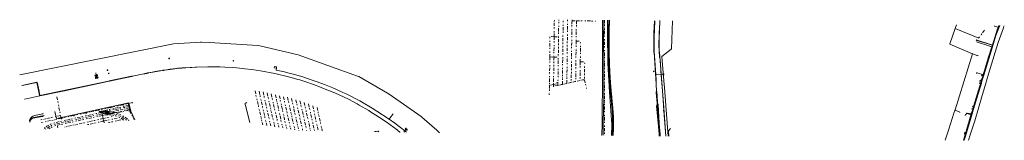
# Model space of a CAD drawing. Extents: x 100132 to 103276, y 406587 to 407552.
# Tile 1 of 5: x 100132 to 101693, y 407360 to 407552. Entities that reach past the tile are written whole.
import ezdxf

# ---------------------------------------------------------------- set-up
doc = ezdxf.new("R2010")
doc.units = 0
doc.linetypes.add('RI-OVERIG', pattern=[17, 5, -2, 2, -2, 0, -2, 2, -2])
for name, color, linetype, lineweight in [('B-OI-KL-DATA_KPN_0000546663_VECT_15O058071-G', 90, 'KL-DATA-N', 18), ('B-OI-KL-DATA_KPN_0000546663_VECT_15O058072-G', 90, 'KL-DATA-N', 18), ('B-OI-KL-DATA_KPN_0000546663_VECT_15O058073-G', 90, 'KL-DATA-N', 18), ('B-OI-KL-DATA_PROV.NOORD BRABANT_0000583000_VECT_15O058072-G', 90, 'KL-DATA-N', 18), ('B-OI-KL-DATA_PROV.NOORD BRABANT_0000583000_VECT_15O058073-G', 90, 'KL-DATA-N', 18), ('B-OI-KL-DATA_ZIGGO BV_0000546674_VECT_15O058071-G', 90, 'KL-DATA-N', 18), ('B-OI-KL-DATA_ZIGGO BV_0000546674_VECT_15O058072-G', 90, 'KL-DATA-N', 18), ('B-OI-KL-ET_LS_ENEXIS_0000729946_VECT_15O058071-G', 10, 'KL-LS-N', 18), ('B-OI-KL-ET_LS_ENEXIS_0000729946_VECT_15O058072-G', 10, 'KL-LS-N', 18), ('B-OI-KL-ET_LS_ENEXIS_0000729946_VECT_15O058073-G', 10, 'KL-LS-N', 18), ('B-OI-KL-ET_MS_ENEXIS_0000729946_VECT_15O058073-G', 10, 'KL-MS-N', 18), ('B-OI-KL-GAS_HD_ENEXIS_0000729946_VECT_15O058073-G', 30, 'KL-GAS-HD-N', 18), ('B-OI-KL-GAS_LD_ENEXIS_0000729946_VECT_15O058071-G', 30, 'KL-GAS-LD-N', 18), ('B-OI-KL-GAS_LD_ENEXIS_0000729946_VECT_15O058072-G', 30, 'KL-GAS-LD-N', 18), ('B-OI-KL-WATER_BW_0000551269_VECT_15O058071-G', 170, 'KL-WATER-N', 18), ('B-OI-KL-WATER_BW_0000551269_VECT_15O058073-G', 170, 'KL-WATER-N', 18), ('B-OI-KL-WATER_VDBGEMMOERDIJK_0000578116_VECT_15O058072-G', 170, 'KL-WATER-N', 18), ('B-OI-RI-DRUK_VDBGEMMOERDIJK_0000578116_VECT_15O058071-G', 210, 'RI-PERS', 18), ('B-OI-RI-DRUK_VDBGEMMOERDIJK_0000578116_VECT_15O058073-G', 210, 'RI-PERS', 18), ('B-OI-RI-DRUK_WSBRABANTSEDELTA_0000589925_VECT_15O058072-G', 210, 'RI-PERS', 18), ('B-OI-RI-DRUK_WSBRABANTSEDELTA_0000589925_VECT_15O058073-G', 210, 'RI-PERS', 18), ('B-OI-RI-VRIJVERVAL_VDBGEMMOERDIJK_0000578116_VECT_15O058071-G', 210, 'RI-OVERIG', 18), ('B-OI-RI-VRIJVERVAL_VDBGEMMOERDIJK_0000578116_VECT_15O058072-G', 210, 'RI-OVERIG', 18), ('B-OI-RI-VRIJVERVAL_VDBGEMMOERDIJK_0000578116_VECT_15O058073-G', 210, 'RI-OVERIG', 18)]:
    doc.layers.add(name, color=color, linetype=linetype, lineweight=lineweight)
doc.styles.get("Standard").update_dxf_attribs({"font": 'NLCS-ISO.ttf'})
doc.linetypes.add('KL-DATA-N', pattern='A,4,-1,[101,NLCS.shx,S=0.5,R=0,X=0,Y=0],-1,4,-1,["D",Standard,S=1,R=0,X=-0.25,Y=-0.5],-1.5', length=12.5)
doc.linetypes.add('KL-GAS-HD-N', pattern='A,4,-1,[69,NLCS.shx,S=0.5,R=0,X=0,Y=0],-1,4,-1,["H",Standard,S=1,R=0,X=0,Y=-0.5],-2', length=13)
doc.linetypes.add('KL-GAS-LD-N', pattern='A,4,-1,[69,NLCS.shx,S=0.5,R=0,X=0,Y=0],-1,4,-1,["L",Standard,S=1,R=0,X=0.25,Y=-0.5],-2', length=13)
doc.linetypes.add('KL-LS-N', pattern='A,4,-1,[103,NLCS.shx,S=0.75,R=0,X=0,Y=0],-1,4,-1,["L",Standard,S=1,R=0,X=0,Y=-0.5],-2', length=13)
doc.linetypes.add('KL-MS-N', pattern='A,4,-1,[103,NLCS.shx,S=0.75,R=0,X=0,Y=0],-1,4,-1,["M",Standard,S=1,R=0,X=0,Y=-0.5],-2', length=13)
doc.linetypes.add('KL-WATER-N', pattern='A,7,-0.5,[168,NLCS.shx,S=0.75,R=0,X=0.75,Y=0],-2', length=9.5)
doc.linetypes.add('RI-PERS', pattern='A,7,-2,["P",Standard,S=1.8,R=0,X=-0.5,Y=-0.9],-2,7,-2,[102,NLCS.shx,S=1,R=180,X=0,Y=0],-2', length=22)

msp = doc.modelspace()

# ---------------------------------------------------------------- linework, layer by layer
at = {"layer": 'B-OI-KL-DATA_KPN_0000546663_VECT_15O058071-G', "flags": 128}
for points in [[(101684.9, 407542.2), (101682.2, 407535.8), (101670.9, 407500.8), (101670.9, 407500.1), (101670.4, 407498.4), (101668.4, 407492.9), (101664.1, 407477.6), (101645.1, 407414.1), (101639.2, 407394.9), (101629.1, 407361.6), (101628.6, 407360.6), (101628.5, 407360.6)], [(101693.2, 407542.1), (101692.1, 407539.8), (101691.8, 407538.9), (101683.4, 407515.6), (101678.8, 407500.1), (101669.2, 407469.1), (101666.1, 407458.5), (101663.5, 407449.2), (101658.1, 407431.4), (101646.4, 407391.5), (101644.8, 407386.5), (101639.2, 407369.4), (101636.5, 407360.5)]]:
    msp.add_lwpolyline(points, dxfattribs=at)
at = {"layer": 'B-OI-KL-DATA_KPN_0000546663_VECT_15O058072-G', "flags": 128}
for points in [[(100369.7, 407490.8), (100369.8, 407489.9), (100369.7, 407489.8), (100368.8, 407489.8), (100368.8, 407490.8)], [(100271.9, 407472.2), (100272, 407471.4), (100271.9, 407471.3), (100271, 407471.3), (100271, 407472.2)], [(100273, 407466.1), (100273.8, 407466.2), (100273.6, 407467.1), (100272.8, 407467)], [(100169, 407402.4), (100169, 407402.7), (100169, 407402.7), (100169.3, 407402.8), (100169.4, 407402.7), (100169.4, 407402.4), (100169.3, 407402.3)]]:
    msp.add_lwpolyline(points, close=True, dxfattribs=at)
for points in [[(100369.7, 407490.8), (100369.7, 407490.8)], [(100271.9, 407472.2), (100271.9, 407472.3)], [(100329.1, 407465.9), (100311, 407462.1)], [(100330.4, 407466.2), (100329.2, 407466.1), (100329.1, 407466), (100329.1, 407465.9)], [(100330.5, 407466.1), (100329.3, 407465.8), (100329.1, 407465.8), (100329.1, 407465.9)], [(100331.9, 407466.5), (100330.4, 407466.2)], [(100330.4, 407466.2), (100330.5, 407466.1)], [(100332, 407466.4), (100330.5, 407466.1)], [(100332.2, 407466.6), (100331.9, 407466.5)], [(100331.9, 407466.5), (100332, 407466.4)], [(100332.3, 407466.5), (100332, 407466.4)], [(100333, 407466.8), (100332.2, 407466.6)], [(100332.2, 407466.6), (100332.3, 407466.5)], [(100333.1, 407466.6), (100332.3, 407466.5)], [(100333.4, 407466.8), (100333, 407466.8)], [(100333, 407466.8), (100333.1, 407466.6)], [(100333.5, 407466.7), (100333.1, 407466.6)], [(100333.8, 407466.9), (100333.4, 407466.8)], [(100333.4, 407466.8), (100333.5, 407466.7)], [(100333.8, 407466.8), (100333.5, 407466.7)], [(100333.8, 407466.9), (100334.2, 407466.9)], [(100333.8, 407466.9), (100333.8, 407466.8)], [(100334.2, 407466.9), (100333.8, 407466.8)], [(100334.5, 407467), (100334.2, 407466.9)], [(100334.9, 407467.1), (100334.5, 407467.1), (100334.5, 407467), (100334.5, 407467)], [(100334.5, 407467), (100335, 407467)], [(100335.2, 407467.2), (100334.9, 407467.1)], [(100334.9, 407467.1), (100335, 407467)], [(100335.3, 407467), (100335, 407467)], [(100335.2, 407467.2), (100335.8, 407467.2)], [(100335.2, 407467.2), (100335.3, 407467)], [(100335.8, 407467.2), (100335.3, 407467)], [(100336, 407467.2), (100335.8, 407467.2)], [(100336.4, 407467.4), (100336, 407467.4), (100336, 407467.3), (100336, 407467.2)], [(100336, 407467.2), (100336.5, 407467.2)], [(100336.4, 407467.4), (100336.9, 407467.4)], [(100336.4, 407467.4), (100336.5, 407467.2)], [(100336.9, 407467.4), (100336.5, 407467.2)], [(100339, 407467.8), (100336.9, 407467.4)], [(100339.5, 407467.9), (100339, 407468), (100339, 407467.9), (100339, 407467.8)], [(100339.5, 407467.9), (100339.4, 407467.8), (100339, 407467.8)], [(100339.8, 407468), (100339.5, 407467.9)], [(100358.6, 407471.2), (100353.2, 407470.5), (100347.1, 407469.4), (100340.2, 407468.2), (100339.8, 407468), (100339.8, 407468)], [(100358.7, 407471.1), (100340.2, 407467.9), (100339.8, 407467.9), (100339.8, 407468)], [(100359, 407471.3), (100358.6, 407471.2)], [(100358.6, 407471.2), (100358.7, 407471.1)], [(100359.1, 407471.2), (100358.7, 407471.1)], [(100359.5, 407471.4), (100359, 407471.3)], [(100359, 407471.3), (100359.1, 407471.2)], [(100359.5, 407471.2), (100359.1, 407471.2)], [(100359.9, 407471.5), (100359.5, 407471.4)], [(100359.5, 407471.4), (100359.5, 407471.2)], [(100360, 407471.3), (100359.5, 407471.2)], [(100360.3, 407471.5), (100359.9, 407471.5)], [(100359.9, 407471.5), (100360, 407471.3)], [(100360.4, 407471.4), (100360, 407471.3)], [(100360.3, 407471.5), (100360.9, 407471.5)], [(100360.3, 407471.5), (100360.4, 407471.4)], [(100360.9, 407471.5), (100360.4, 407471.4)], [(100361.2, 407471.6), (100360.9, 407471.5)], [(100370.1, 407473), (100364.9, 407472.3), (100361.7, 407471.8), (100361.2, 407471.8), (100361.2, 407471.7), (100361.2, 407471.6)], [(100370.2, 407472.8), (100361.8, 407471.5), (100361.2, 407471.5), (100361.2, 407471.6)], [(100370.6, 407473), (100370.1, 407473)], [(100370.1, 407473), (100370.2, 407472.8)], [(100370.7, 407472.9), (100370.2, 407472.8)], [(100405, 407476.1), (100403.5, 407476.2), (100402.3, 407476.1), (100391.9, 407475.5), (100389.5, 407475.2), (100382.5, 407474.6), (100379.6, 407474.2), (100370.6, 407473)], [(100370.6, 407473), (100370.7, 407472.9)], [(100405, 407476.1), (100404.8, 407476), (100395.5, 407475.4), (100389, 407474.9), (100380.6, 407474.1), (100378.2, 407473.8), (100370.7, 407472.9)], [(100405, 407476.1), (100410.2, 407476.5), (100412.3, 407476.5), (100430.4, 407477), (100432.8, 407477), (100432.8, 407476.9)], [(100159.4, 407452.2), (100159.4, 407452.5), (100135.7, 407447.5)], [(100159.4, 407452.2), (100135.8, 407447.3)], [(100159.5, 407451.9), (100159.2, 407451.9), (100163.4, 407432), (100163.7, 407432)], [(100159.4, 407452.2), (100159.5, 407452)], [(100159.5, 407452), (100159.7, 407452), (100159.8, 407451.9), (100159.8, 407451.7)], [(100159.5, 407452), (100159.5, 407451.9)], [(100159.5, 407451.9), (100159.6, 407451.6)], [(100159.8, 407451.7), (100159.6, 407451.6)], [(100159.6, 407451.6), (100159.7, 407451.2)], [(100159.7, 407451.2), (100159.8, 407451.2)], [(100159.7, 407451.2), (100163.7, 407432)], [(100159.8, 407451.7), (100160, 407451.5)], [(100159.8, 407451.7), (100159.9, 407451.4)], [(100159.9, 407451.3), (100159.8, 407451.2)], [(100159.8, 407451.2), (100160, 407451), (100160.1, 407450.3), (100164, 407432), (100163.9, 407431.9)], [(100159.9, 407451.4), (100160, 407451.4)], [(100159.9, 407451.4), (100159.9, 407451.3)], [(100160, 407451.4), (100159.9, 407451.3)], [(100160, 407451.5), (100160.3, 407450.6), (100161.9, 407443), (100164.2, 407431.9), (100164.1, 407431.8)], [(100160, 407451.5), (100160, 407451.4)], [(100274, 407454.2), (100273.3, 407454.3), (100273, 407454.2), (100164, 407431.3)], [(100274, 407454.2), (100274, 407454), (100264.7, 407452.2), (100203.4, 407439), (100195.2, 407437.2), (100164.3, 407430.9)], [(100309.6, 407461.9), (100274.1, 407454.5), (100274, 407454.2)], [(100309.7, 407461.8), (100302, 407460), (100296.5, 407458.8), (100274.5, 407454.2), (100274, 407454.2)], [(100274, 407454.2), (100274, 407454.2)], [(100310, 407462), (100309.6, 407461.9)], [(100309.6, 407461.9), (100309.7, 407461.8)], [(100310, 407461.8), (100309.7, 407461.8)], [(100310.2, 407462), (100310, 407462)], [(100310, 407462), (100310, 407461.8)], [(100310.3, 407461.9), (100310, 407461.8)], [(100310.6, 407462.1), (100310.2, 407462)], [(100310.2, 407462), (100310.3, 407461.9)], [(100310.7, 407462), (100310.3, 407461.9)], [(100310.6, 407462.1), (100311, 407462.1)], [(100310.6, 407462.1), (100310.7, 407462)], [(100311, 407462.1), (100310.7, 407462)], [(100163.9, 407430.8), (100140.5, 407425.9), (100140.5, 407426), (100140.3, 407426)], [(100163.8, 407431.5), (100163.5, 407431.5), (100163.5, 407431.2), (100163.6, 407431.1), (100163.9, 407431.1)], [(100163.7, 407432), (100163.8, 407431.9)], [(100163.8, 407431.9), (100163.9, 407431.9)], [(100163.8, 407431.9), (100163.8, 407431.5)], [(100163.8, 407431.5), (100164, 407431.4)], [(100163.9, 407431.9), (100164, 407431.8)], [(100164, 407431.2), (100163.9, 407431.1)], [(100163.9, 407431.1), (100163.9, 407431)], [(100164, 407431.1), (100163.9, 407431)], [(100163.9, 407431), (100163.9, 407430.8)], [(100164.2, 407430.9), (100164.2, 407430.8), (100163.9, 407430.8)], [(100164, 407431.8), (100164.1, 407431.8)], [(100164, 407431.8), (100164, 407431.5)], [(100164.1, 407431.8), (100164.2, 407431.5), (100164, 407431.5)], [(100164, 407431.5), (100164, 407431.4)], [(100164, 407431.4), (100164, 407431.3)], [(100164, 407431.3), (100164, 407431.2)], [(100164, 407431.2), (100164, 407431.1)], [(100164, 407431.1), (100164.2, 407431.1)], [(100164.2, 407431.1), (100164.3, 407430.9)], [(100164.2, 407431.1), (100164.2, 407430.9)], [(100164.2, 407430.9), (100164.3, 407430.9)], [(100169, 407402.4), (100155.6, 407399.7), (100154.5, 407399.4), (100153.3, 407399), (100153, 407398.8), (100151.5, 407397.8), (100150.9, 407397.2), (100149.9, 407396.1), (100149.3, 407395.3), (100148.3, 407393.5), (100147.9, 407392), (100147.8, 407391.2)]]:
    msp.add_lwpolyline(points, dxfattribs=at)
at = {"layer": 'B-OI-KL-DATA_KPN_0000546663_VECT_15O058073-G', "flags": 128}
for points in [[(101066.8, 407550.8), (101066.2, 407516.6), (101066.4, 407516.4), (101066.4, 407494.6), (101066.5, 407489.1), (101067.5, 407461.9), (101069.5, 407436.9), (101070.2, 407429.8), (101071.8, 407414.6), (101072.9, 407398.5), (101072.9, 407381.2), (101072.8, 407376.5), (101072.4, 407368.2)], [(101141.4, 407449.9), (101141.1, 407449.9), (101137.9, 407499.8), (101137.8, 407499.9), (101137.4, 407510.2), (101137.4, 407519.1), (101137.6, 407530.8), (101138.5, 407549.8), (101138.5, 407550.1)], [(101140.9, 407464.1), (101138.2, 407501.8), (101137.9, 407512.9), (101137.9, 407524.1), (101138.9, 407550.1)], [(100433.6, 407476.8), (100449.6, 407476.8), (100457.1, 407476.5), (100469.4, 407475.8), (100476.2, 407475.2), (100489.1, 407473.9), (100500.1, 407472.5), (100513.8, 407470.6), (100536.8, 407466.4), (100558.4, 407461.1), (100562.5, 407459.9), (100572.9, 407457.1), (100576.1, 407456.1), (100585.6, 407453.1), (100598.1, 407448.8), (100608.8, 407444.9), (100611.2, 407443.9), (100630.4, 407436.2), (100631.5, 407435.6), (100653.2, 407425.5), (100667.4, 407418.1), (100670.4, 407416.4), (100685.6, 407407.5), (100686.9, 407406.6), (100702.8, 407396.6), (100713.1, 407389.8), (100730.8, 407376.9), (100731.8, 407376.1), (100734.8, 407373.6), (100735.2, 407373.6)], [(101137.9, 407469.4), (101138.1, 407469.4)], [(101151.8, 407464.8), (101140.9, 407464.1)], [(101151.8, 407464.8), (101152.4, 407464.8), (101152.5, 407465.2)], [(101140.9, 407464.1), (101141.5, 407456.1), (101141.4, 407449.9)], [(101141.4, 407449.9), (101141.6, 407437.9)], [(101141.6, 407437.9), (101141.4, 407437.2), (101141.5, 407436.9), (101141.8, 407430.1), (101142.6, 407419.1), (101142.9, 407418.6)], [(101141.6, 407437.9), (101142.1, 407437.6), (101143.2, 407421.5), (101143.2, 407419.8), (101143.4, 407418.8)], [(101143.4, 407418.8), (101142.9, 407418.6)], [(101142.9, 407418.6), (101142.9, 407416.6)], [(101143.4, 407418.8), (101143.6, 407418.8), (101144.2, 407417.4), (101146.2, 407387.5)], [(101142.9, 407416.6), (101142.6, 407416.6), (101142.4, 407416.4), (101141.8, 407415.1), (101144.9, 407382.5), (101145.2, 407382.5)], [(101142.9, 407416.6), (101144.8, 407395.2)], [(101144.8, 407395.2), (101144.6, 407392.2), (101144.8, 407392.1), (101145.4, 407384.4), (101145.4, 407382.5), (101145.2, 407382.5)], [(101144.8, 407395.2), (101145.2, 407394.9), (101145.9, 407387.4)], [(101146.2, 407387.5), (101145.9, 407387.4)], [(101145.9, 407387.4), (101145.9, 407385.9), (101146.2, 407385.9)], [(101146.2, 407387.5), (101146.2, 407385.9)], [(101145.2, 407382.5), (101145.5, 407376.5), (101146.1, 407370.6), (101146.1, 407369.1), (101146.2, 407368.9), (101146.2, 407367.1)], [(101146.2, 407385.9), (101147.5, 407370.8), (101147.5, 407369.6), (101147.4, 407369.4), (101147.5, 407369.2), (101147.8, 407367.1)]]:
    msp.add_lwpolyline(points, dxfattribs=at)
for points in [[(100470.4, 407486.8), (100471.2, 407486.8), (100471.2, 407485.9), (100470.4, 407485.9)], [(101137.9, 407469.4), (101137.9, 407470.2), (101137.2, 407470.2), (101136.9, 407469.9), (101137.1, 407469.2)], [(101151.8, 407464.8), (101151.8, 407466.1), (101153.2, 407466.1), (101153.2, 407465.9), (101153.4, 407464.6), (101153.2, 407464.5), (101151.9, 407464.5), (101151.8, 407464.6)]]:
    msp.add_lwpolyline(points, close=True, dxfattribs=at)
at = {"layer": 'B-OI-KL-DATA_PROV.NOORD BRABANT_0000583000_VECT_15O058072-G', "flags": 128}
for points in [[(100253.2, 407464.4), (100252.6, 407467.3)], [(100253.2, 407464.3), (100252.5, 407463.8)], [(100253.2, 407464.4), (100254.1, 407464.2)], [(100253.2, 407464.4), (100253.2, 407464.3)], [(100253.2, 407464.3), (100254, 407461)], [(100254, 407461), (100253.2, 407460.5)], [(100254, 407461), (100254.8, 407460.8)]]:
    msp.add_lwpolyline(points, dxfattribs=at)
for points in [[(100252.5, 407463.8), (100252.9, 407463.5), (100253.1, 407462.6), (100253, 407462.4), (100252.9, 407462), (100252.1, 407461.9), (100252, 407462), (100251.7, 407462.2), (100251.6, 407462.4), (100251.5, 407463.1), (100251.5, 407463.4), (100251.7, 407463.6), (100251.8, 407463.7)], [(100253.2, 407460.5), (100253.6, 407460.2), (100253.8, 407459.3), (100253.8, 407459.1), (100253.6, 407458.8), (100253.5, 407458.7), (100252.8, 407458.5), (100252.7, 407458.6), (100252.4, 407458.8), (100252.3, 407459), (100252.2, 407459.8), (100252.2, 407460.1), (100252.4, 407460.3), (100252.6, 407460.4)], [(100254.1, 407464.2), (100255, 407464.3), (100255.3, 407464), (100255.4, 407463.9), (100255.6, 407463), (100255.3, 407462.6), (100255.2, 407462.5), (100254.5, 407462.4), (100254.4, 407462.5), (100254.1, 407462.7), (100254, 407462.9), (100253.9, 407463.8), (100254, 407463.9)], [(100254.8, 407460.8), (100255.5, 407461), (100255.7, 407461), (100256, 407460.8), (100256.1, 407460.6), (100256.3, 407459.8), (100256.2, 407459.5), (100256, 407459.2), (100255.8, 407459.2), (100255.2, 407459.1), (100255, 407459.2), (100254.8, 407459.3), (100254.8, 407459.5), (100254.6, 407460.5)]]:
    msp.add_lwpolyline(points, close=True, dxfattribs=at)
at = {"layer": 'B-OI-KL-DATA_PROV.NOORD BRABANT_0000583000_VECT_15O058073-G', "flags": 128}
for points in [[(100539.1, 407474.6), (100539.5, 407477.1), (100536.1, 407477.6), (100535.6, 407475.1)], [(100744.1, 407377.8), (100743.2, 407378.5), (100743.1, 407378.9), (100743.8, 407379.8), (100744.1, 407379.9), (100744.4, 407379.9), (100745.1, 407379.1)], [(100744.6, 407377.4), (100745.5, 407378.5), (100746.6, 407378.1), (100746.6, 407377.5), (100746.2, 407376.8), (100745.5, 407376.6)]]:
    msp.add_lwpolyline(points, close=True, dxfattribs=at)
for points in [[(100539.1, 407474.6), (100538.5, 407472.4), (100538.5, 407471.9), (100551.9, 407468.9), (100557.4, 407467.5), (100569.9, 407464.1), (100582.4, 407460.4), (100592.8, 407457.1), (100600.5, 407454.4), (100610.9, 407450.6), (100615.5, 407448.8), (100628.8, 407443.4), (100634.5, 407440.8), (100644.4, 407436.5), (100649.6, 407433.9), (100671.2, 407422.9), (100673.8, 407421.5), (100691.1, 407411.4), (100698.2, 407406.9), (100717.9, 407393.9)], [(100717.9, 407393.9), (100724.1, 407402.4)], [(100717.9, 407393.9), (100726.9, 407387.5), (100735.8, 407380.8), (100742.6, 407375.4)], [(100742.6, 407375.4), (100741.1, 407373.4)], [(100744.1, 407377.2), (100742.6, 407375.4)], [(100742.6, 407375.4), (100745.2, 407373.4)], [(100744.1, 407377.8), (100744.1, 407377.2)], [(100744.6, 407377.4), (100744.1, 407377.2)]]:
    msp.add_lwpolyline(points, dxfattribs=at)
at = {"layer": 'B-OI-KL-DATA_ZIGGO BV_0000546674_VECT_15O058071-G', "flags": 128}
for points in [[(101674.1, 407508.6), (101674.5, 407509.4), (101676.6, 407516.5), (101679.2, 407525.6), (101679.6, 407526.8), (101685.9, 407542.4), (101686.2, 407542.4)], [(101674.1, 407508.6), (101673.4, 407508.6), (101671.6, 407509.2), (101649.1, 407516.4), (101648.9, 407516.6)], [(101674.1, 407508.6), (101674.1, 407507.9), (101672.8, 407503.8), (101663.9, 407474.2), (101663.5, 407473.2), (101663.4, 407473.2)], [(101663.4, 407473.2), (101663.4, 407472.4), (101663.1, 407471.5), (101660.4, 407462.9)], [(101663.4, 407473.2), (101662.8, 407473.2), (101662.5, 407473.6)], [(101657.6, 407453.8), (101644.2, 407410.1)], [(101657.6, 407453.8), (101655.4, 407454.4), (101655.2, 407454.6)], [(101658.2, 407455.8), (101656.1, 407456.2), (101655.9, 407456.5)], [(101658.2, 407455.8), (101657.6, 407453.8)], [(101660.4, 407462.9), (101658.2, 407463.4), (101658.1, 407463.6)], [(101660.4, 407462.9), (101658.2, 407455.8)], [(101633.8, 407403.2), (101641.4, 407400.9)], [(101644.2, 407410.1), (101641.4, 407400.9)], [(101644.2, 407410.1), (101642.4, 407410.6)], [(101641.4, 407400.9), (101641.1, 407399.2), (101640.2, 407396.5), (101628.8, 407360.8)]]:
    msp.add_lwpolyline(points, dxfattribs=at)
at = {"layer": 'B-OI-KL-DATA_ZIGGO BV_0000546674_VECT_15O058072-G', "flags": 128}
msp.add_lwpolyline([(100169.1, 407398.5), (100169, 407398.3), (100165, 407397.8), (100158.8, 407396.8), (100156.1, 407396.2), (100155.2, 407396.2), (100154.5, 407396), (100153.2, 407395.7), (100152.6, 407395.4), (100151.2, 407394.6), (100151, 407394.4), (100149.8, 407393.2), (100149.5, 407392.8), (100148.5, 407391), (100148.1, 407389.4)], dxfattribs=at)
at = {"layer": 'B-OI-KL-ET_LS_ENEXIS_0000729946_VECT_15O058071-G', "flags": 128}
for points in [[(101683.5, 407539.8), (101680.1, 407529.6), (101679.2, 407526.1), (101678.1, 407522.5), (101674.4, 407511.2)], [(101683.5, 407539.8), (101677.9, 407541.6), (101677.8, 407541.9)], [(101683.5, 407539.8), (101684.6, 407542.5)], [(101674.4, 407511.2), (101649.9, 407518.9), (101648.8, 407519.5), (101648.6, 407519.6)], [(101674.4, 407511.2), (101667.6, 407490.6), (101664.9, 407481.9), (101659.1, 407462.5)], [(101655.4, 407450.2), (101646.4, 407419.5), (101643.4, 407410.1), (101643.2, 407409.8)], [(101655.4, 407450.2), (101653.2, 407450.8), (101653.2, 407451.1)], [(101656.5, 407455.2), (101656.2, 407454.9), (101655.8, 407454.9), (101654.8, 407455.2), (101654.6, 407455.5)], [(101656.6, 407455.2), (101656.8, 407454.5), (101656.6, 407454.1), (101655.4, 407450.2)], [(101656.6, 407455.4), (101656.5, 407455.2)], [(101656.5, 407455.2), (101656.6, 407455.2)], [(101659.1, 407462.5), (101658.4, 407459.6), (101658.1, 407459.6), (101656.6, 407455.4)], [(101656.6, 407455.4), (101656.6, 407455.2)], [(101659.1, 407462.5), (101657.1, 407462.9), (101656.9, 407463.2)], [(101640.9, 407402.2), (101634.1, 407403.5), (101633.4, 407403.5), (101632.6, 407402.1), (101631.9, 407401.2), (101631.2, 407399.8)], [(101640.9, 407402.2), (101632.6, 407375.1), (101632.5, 407374.2), (101632.9, 407373.8), (101632.9, 407372.5), (101632.8, 407372.2), (101632.2, 407371.9)], [(101643.2, 407409.8), (101640.9, 407402.2)], [(101643.2, 407409.8), (101641.4, 407410.2), (101641.2, 407410.5)], [(101632.2, 407371.9), (101632.2, 407373.1), (101630.8, 407373.4), (101630.1, 407370.6), (101630.2, 407370.4), (101631.5, 407369.9)], [(101632.1, 407371.1), (101631.8, 407370.9), (101631.5, 407369.9)], [(101632.1, 407371.1), (101632.4, 407371.1), (101632.4, 407370.2), (101632.2, 407369.9), (101631.6, 407369.6)], [(101632.2, 407371.9), (101632.1, 407371.1)], [(101631.6, 407369.6), (101631.1, 407369.4), (101628.5, 407360.6), (101628.2, 407360.6)], [(101631.5, 407369.9), (101631.6, 407369.6)]]:
    msp.add_lwpolyline(points, dxfattribs=at)
at = {"layer": 'B-OI-KL-ET_LS_ENEXIS_0000729946_VECT_15O058072-G', "flags": 128}
msp.add_lwpolyline([(100165.2, 407398.2), (100159.7, 407397.5), (100158.5, 407397.3), (100156.2, 407396.8), (100154.8, 407396.6), (100154.5, 407396.6), (100153, 407396.1), (100151.8, 407395.5), (100151.2, 407395.2), (100150.5, 407394.6), (100149.8, 407394), (100149.2, 407393.2), (100148.9, 407392.8), (100148.2, 407391.6), (100148, 407391.2), (100147.9, 407390.7)], dxfattribs=at)
at = {"layer": 'B-OI-KL-ET_LS_ENEXIS_0000729946_VECT_15O058073-G', "flags": 128}
for points in [[(101066.8, 407532.8), (101067.1, 407551.1)], [(101146.8, 407550.4), (101146.4, 407534.1), (101146.1, 407533.5), (101146.2, 407530.5), (101146.1, 407527.1), (101145.6, 407511.8), (101146.5, 407492.2), (101146.6, 407491.6), (101147.4, 407489.5), (101148.8, 407471.8), (101148.8, 407470.5), (101151.9, 407432.1), (101153.6, 407407.8), (101153.5, 407407.6)], [(101066.8, 407532.8), (101066.1, 407532.9)], [(101066.8, 407532.8), (101066.6, 407502.6), (101066.8, 407500.8), (101067.2, 407480.4), (101067.6, 407469.6), (101068.2, 407459.5)], [(101068.2, 407459.5), (101067.4, 407459.4)], [(101068.2, 407459.5), (101069.2, 407445.4), (101069.8, 407439.5), (101072.6, 407411.5), (101073.4, 407397.6), (101073.4, 407388.6)], [(100492.1, 407420.4), (100491.9, 407420.1), (100491.4, 407419.9), (100489.8, 407419.5), (100489.6, 407419.4), (100489.8, 407417.5), (100490.2, 407415.8), (100497.2, 407388.6)], [(101153.5, 407407.6), (101152.5, 407407.5)], [(101153.5, 407407.6), (101156.8, 407366.9)], [(101073.4, 407388.6), (101072.5, 407388.5)], [(101073.4, 407388.6), (101073.4, 407378.5), (101073.1, 407368.6), (101073.1, 407368.2)], [(101164.1, 407379.2), (101163.8, 407379.2), (101160.8, 407375.6), (101161.1, 407366.9)]]:
    msp.add_lwpolyline(points, dxfattribs=at)
at = {"layer": 'B-OI-KL-ET_MS_ENEXIS_0000729946_VECT_15O058073-G', "flags": 128}
for points in [[(101056.4, 407551.1), (101056.4, 407509.5), (101056.2, 407505.1), (101055.9, 407500.6), (101055.9, 407436.1), (101055.8, 407418.1), (101055.4, 407386.4), (101054.9, 407368.6), (101054.6, 407368.5)], [(101058.1, 407551.1), (101057.9, 407518.8), (101058.1, 407481.1), (101058.4, 407439.8), (101058.2, 407427.6), (101057.4, 407388.8), (101057.2, 407368.5)], [(101066.1, 407551.1), (101065.5, 407538.4), (101065.4, 407532.4), (101065.2, 407507.6), (101065.4, 407498.9), (101065.8, 407479.5), (101066.1, 407473.5), (101067.1, 407455.9), (101067.8, 407446.9), (101071.5, 407407.5), (101072.1, 407394.8), (101072.1, 407382.6), (101071.9, 407377.9), (101071.6, 407368.2)], [(101147.1, 407550.4), (101145.9, 407520.8), (101145.9, 407510.2), (101146.2, 407501.6), (101146.6, 407500.4), (101153.2, 407412.1), (101156.4, 407366.9)]]:
    msp.add_lwpolyline(points, dxfattribs=at)
at = {"layer": 'B-OI-KL-GAS_HD_ENEXIS_0000729946_VECT_15O058073-G', "flags": 128}
for points in [[(101064.2, 407551.1), (101063.9, 407538.9), (101063.9, 407527.1), (101064.4, 407485.9), (101064.5, 407482.8), (101067.4, 407436.6), (101070.4, 407392.5), (101070.9, 407386.1), (101070.4, 407368.2)], [(100694.8, 407374.2), (100696.2, 407374.2), (100697.5, 407374.5), (100700.1, 407375.2), (100700.6, 407375.2), (100701.4, 407374.1)]]:
    msp.add_lwpolyline(points, dxfattribs=at)
at = {"layer": 'B-OI-KL-GAS_LD_ENEXIS_0000729946_VECT_15O058071-G', "flags": 128}
for points in [[(101684.8, 407542.5), (101682.6, 407537.1), (101674.5, 407511.1)], [(101674.5, 407511.1), (101673.6, 407511.6), (101672.8, 407511.9), (101648.6, 407519.5)], [(101674.5, 407511.1), (101660.1, 407464.5)], [(101660.1, 407464.5), (101650.2, 407467.6), (101649.4, 407467.6), (101649.2, 407467.5), (101648.9, 407466.2)], [(101656.6, 407453.6), (101644.5, 407414.1)], [(101656.6, 407453.6), (101654.1, 407454.2)], [(101660.1, 407464.5), (101656.6, 407453.6)], [(101641.1, 407402.2), (101638.6, 407393.4), (101637.5, 407389.8), (101635.8, 407385.4), (101634.6, 407381.8), (101628.4, 407360.6), (101628.2, 407360.6)], [(101641.1, 407402.2), (101639.6, 407402.2), (101638.2, 407402.5), (101633.9, 407403.5), (101633.4, 407403.5), (101632.9, 407402.2), (101632.6, 407401.9), (101631.5, 407400.9), (101631.2, 407399.8)], [(101644.5, 407414.1), (101641.1, 407402.2)], [(101644.5, 407414.1), (101643.6, 407413.9), (101643.1, 407414.1), (101642.4, 407414.5)]]:
    msp.add_lwpolyline(points, dxfattribs=at)
at = {"layer": 'B-OI-KL-GAS_LD_ENEXIS_0000729946_VECT_15O058072-G', "flags": 128}
msp.add_lwpolyline([(100171, 407399.8), (100165, 407398.9), (100165, 407398.8), (100165, 407398.5), (100154.5, 407396.9), (100154, 407396.8), (100152.7, 407396.3), (100152.6, 407396.2), (100151.4, 407395.6), (100151, 407395.3), (100150.2, 407394.8), (100148.3, 407392.3), (100147.8, 407391)], dxfattribs=at)
at = {"layer": 'B-OI-KL-WATER_BW_0000551269_VECT_15O058071-G', "flags": 128}
for points in [[(101674.4, 407508.4), (101682.5, 407535.4), (101683.4, 407537.8), (101685.4, 407542.5)], [(101674.4, 407508.4), (101660.6, 407463.8)], [(101674.4, 407508.4), (101671.4, 407509.4)], [(101660.6, 407463.8), (101657.9, 407464.5), (101657.8, 407464.6), (101657.6, 407464.8)], [(101656.8, 407450.9), (101644.6, 407410.4)], [(101656.8, 407450.9), (101653.8, 407451.8)], [(101657.8, 407454.4), (101656.5, 407454.8)], [(101657.8, 407454.4), (101656.8, 407450.9)], [(101660.6, 407463.8), (101657.8, 407454.4)], [(101642.2, 407402.4), (101633.4, 407372.1), (101631.4, 407365.6), (101629.6, 407360.6)], [(101642.2, 407402.4), (101639.2, 407403.1)], [(101644.6, 407410.4), (101642.2, 407402.4)], [(101644.6, 407410.4), (101643.4, 407410.6)]]:
    msp.add_lwpolyline(points, dxfattribs=at)
at = {"layer": 'B-OI-KL-WATER_BW_0000551269_VECT_15O058073-G', "flags": 128}
msp.add_lwpolyline([(101066.1, 407550.9), (101066.2, 407546.6), (101066.1, 407540.9), (101065.6, 407526.6), (101065.6, 407503.6), (101065.9, 407487.8), (101066.5, 407470.5), (101067.1, 407459.9), (101068.2, 407444.8), (101069.2, 407434.4), (101071.1, 407416.9), (101072.2, 407400.5), (101072.5, 407390.1), (101072.4, 407386.8), (101072.4, 407380.1), (101071.9, 407368.2), (101071.8, 407368.2)], dxfattribs=at)
at = {"layer": 'B-OI-KL-WATER_VDBGEMMOERDIJK_0000578116_VECT_15O058072-G', "flags": 128}
msp.add_lwpolyline([(100314.9, 407393.1), (100308.2, 407406.6), (100308.1, 407407), (100305.2, 407420), (100191.1, 407394.9), (100190.4, 407394.8), (100187.8, 407406.4)], dxfattribs=at)
at = {"layer": 'B-OI-RI-DRUK_VDBGEMMOERDIJK_0000578116_VECT_15O058071-G', "flags": 128}
for points in [[(101615.4, 407537.5), (101617.4, 407543.4)], [(101615.4, 407537.5), (101606.6, 407513.6), (101606.6, 407513.1), (101642.9, 407497.8)], [(101615.4, 407537.5), (101652.6, 407522.4)], [(101642.9, 407497.8), (101615.2, 407408.9), (101615.2, 407408.4)], [(101642.9, 407497.8), (101651.2, 407494.6)], [(101615.2, 407408.4), (101613.4, 407403.4), (101605.2, 407378.4), (101599.5, 407360.9)], [(101615.2, 407408.4), (101622.8, 407405.2)]]:
    msp.add_lwpolyline(points, dxfattribs=at)
at = {"layer": 'B-OI-RI-DRUK_VDBGEMMOERDIJK_0000578116_VECT_15O058073-G', "flags": 128}
msp.add_lwpolyline([(101166.9, 407550.1), (101165.4, 407505.6), (101165.2, 407504.9), (101150.1, 407493.5), (101153.5, 407454.8), (101154.4, 407443.8), (101160.2, 407366.8)], dxfattribs=at)
at = {"layer": 'B-OI-RI-DRUK_WSBRABANTSEDELTA_0000589925_VECT_15O058072-G', "flags": 128}
msp.add_lwpolyline([(100433, 407515.3), (100420.8, 407516), (100418.9, 407516), (100375.9, 407513.5), (100132.1, 407464)], dxfattribs=at)
at = {"layer": 'B-OI-RI-DRUK_WSBRABANTSEDELTA_0000589925_VECT_15O058073-G', "flags": 128}
msp.add_lwpolyline([(100433.1, 407515.4), (100509.9, 407510.6), (100512.8, 407510.4), (100573.6, 407496.2), (100667.9, 407462.2), (100669.9, 407461.4), (100715.5, 407435.2), (100717.8, 407433.8), (100768.6, 407398.1), (100769.5, 407397.4), (100793.4, 407376.5), (100794.5, 407375.4), (100797.5, 407372.5)], dxfattribs=at)
at = {"layer": 'B-OI-RI-VRIJVERVAL_VDBGEMMOERDIJK_0000578116_VECT_15O058071-G', "flags": 128}
for points in [[(101615.2, 407537.6), (101615.2, 407538.2)], [(101661.8, 407534.8), (101652.8, 407522.6), (101652.8, 407522.4), (101652.8, 407521.8)], [(101643.1, 407498.2), (101642.9, 407497.5)], [(101651.2, 407494.5), (101651.2, 407495.4)], [(101615.1, 407408.4), (101614.4, 407408.4)], [(101615.1, 407408.4), (101615.2, 407408.4)], [(101615.1, 407408.4), (101615.2, 407408.4)], [(101622.9, 407405.2), (101622.8, 407404.6)]]:
    msp.add_lwpolyline(points, dxfattribs=at)
at = {"layer": 'B-OI-RI-VRIJVERVAL_VDBGEMMOERDIJK_0000578116_VECT_15O058072-G', "flags": 128}
for points in [[(100191.2, 407429.5), (100196.9, 407399.8)], [(100304.6, 407418.8), (100304.1, 407418.8), (100304.1, 407418.8), (100295.7, 407416.8)], [(100311.1, 407419.5), (100311.1, 407420.2), (100305.4, 407419), (100304.6, 407418.8)], [(100304.6, 407418.8), (100304.6, 407418.2), (100304.8, 407417.4), (100305.1, 407416.5), (100305.1, 407415.9)], [(100261.5, 407404.7), (100192.2, 407389.5), (100188.6, 407388.6), (100184.5, 407387.3), (100183.4, 407386.9), (100181.2, 407386), (100180.5, 407385.6), (100178.1, 407384.5), (100177.5, 407384.1), (100175.2, 407382.8), (100174.2, 407382), (100172.6, 407380.9), (100171.4, 407379.9), (100169.1, 407377.9), (100169, 407377.9)], [(100262.7, 407402.4), (100191.2, 407386.8), (100189, 407386.2), (100185.5, 407385.1), (100183.9, 407384.5), (100181.8, 407383.6), (100180.5, 407383), (100178.4, 407381.8), (100177, 407381), (100175, 407379.6), (100174.2, 407379), (100173.2, 407378.3)], [(100237, 407404), (100217.5, 407399.7)], [(100256.6, 407408.2), (100237, 407404)], [(100237, 407404), (100237.6, 407403.5), (100237.6, 407402.7)], [(100276.1, 407412.5), (100256.6, 407408.2)], [(100256.6, 407408.2), (100257.1, 407407.8), (100257.2, 407407.5)], [(100258, 407405.8), (100258.3, 407405.8)], [(100261.8, 407406.5), (100261.4, 407406.5), (100261.2, 407406.4), (100260.6, 407406.2), (100258.4, 407405.9), (100258.3, 407405.8), (100258.3, 407405.8)], [(100258.3, 407405.8), (100258.6, 407405.5), (100261.4, 407404.8), (100261.5, 407404.7)], [(100262.2, 407404.8), (100261.5, 407404.7)], [(100262.3, 407406.6), (100261.8, 407406.5)], [(100261.8, 407406.5), (100262, 407406), (100262.2, 407404.8)], [(100265.7, 407405.5), (100262.2, 407404.8)], [(100262.2, 407404.8), (100262.2, 407404.8)], [(100262.2, 407404.8), (100262.3, 407404.5)], [(100265.3, 407407.2), (100264.8, 407407.2), (100264.8, 407407.1), (100262.3, 407406.6)], [(100262.3, 407406.6), (100262.5, 407406.4), (100265.5, 407405.8), (100265.7, 407405.5)], [(100262.3, 407404.5), (100266.5, 407403.5), (100266.8, 407403.4), (100266.8, 407403.2)], [(100262.3, 407404.5), (100262.7, 407402.5)], [(100262.7, 407402.5), (100262.8, 407402.5)], [(100262.7, 407402.5), (100262.7, 407402.4)], [(100262.7, 407402.4), (100262.8, 407402.4)], [(100266.8, 407403.2), (100262.8, 407402.5)], [(100262.8, 407402.5), (100262.8, 407402.4)], [(100262.8, 407402.4), (100263.2, 407400)], [(100265.3, 407407.2), (100265.2, 407406.6)], [(100265.3, 407407.2), (100265.9, 407407.2)], [(100266.7, 407405.6), (100265.7, 407405.5)], [(100305.1, 407415.9), (100304.5, 407415.9), (100304.5, 407415.8), (100266.1, 407407.4), (100265.9, 407407.2), (100265.9, 407407.2)], [(100265.9, 407407.2), (100266, 407407), (100269.8, 407406.5)], [(100269.8, 407406.5), (100269.7, 407406.4), (100266.8, 407405.8), (100266.7, 407405.6)], [(100266.7, 407405.6), (100267, 407405.5)], [(100267.5, 407403.3), (100266.8, 407403.2)], [(100274, 407405.9), (100271.1, 407405.9), (100268.4, 407405.8), (100267, 407405.5)], [(100267, 407405.5), (100267.2, 407405.3), (100271.3, 407404.4)], [(100271.3, 407404.4), (100271.2, 407404.2), (100271, 407404.2), (100268, 407403.6), (100267.5, 407403.4), (100267.5, 407403.3)], [(100267.5, 407403.3), (100268.3, 407403.2)], [(100275.6, 407403.4), (100271.3, 407403.5), (100269.7, 407403.4), (100268.3, 407403.2)], [(100268.3, 407403.2), (100268.5, 407403), (100271.9, 407402.2), (100272, 407402.1), (100272, 407402)], [(100269.8, 407406.5), (100270.8, 407406.5)], [(100305.5, 407414.2), (100270.8, 407406.7), (100270.8, 407406.5)], [(100270.8, 407406.5), (100270.9, 407406.4), (100274, 407406), (100274, 407405.9)], [(100271.3, 407404.4), (100272.1, 407404.4)], [(100276.6, 407405.6), (100276.5, 407405.4), (100272.1, 407404.4)], [(100272.1, 407404.4), (100272.3, 407404.2), (100275.2, 407403.6), (100275.6, 407403.5), (100275.6, 407403.4)], [(100276.9, 407403.1), (100276.8, 407403), (100272.8, 407402)], [(100274, 407405.9), (100275.8, 407405.8), (100276.6, 407405.7), (100276.6, 407405.6)], [(100275.6, 407403.4), (100276.8, 407403.2), (100276.9, 407403.2), (100276.9, 407403.1)], [(100295.7, 407416.8), (100276.1, 407412.5)], [(100276.1, 407412.5), (100276.7, 407412.1), (100276.7, 407411.2)], [(100276.6, 407405.6), (100277.8, 407405.6)], [(100278, 407403.2), (100276.9, 407403.1)], [(100306, 407411.9), (100305.6, 407411.9), (100305.6, 407411.8), (100277.8, 407405.8), (100277.8, 407405.6)], [(100277.8, 407405.6), (100277.9, 407405.5), (100279.8, 407405.2), (100281.3, 407405), (100283, 407404.6), (100283, 407404.5), (100283, 407404.5)], [(100283, 407404.5), (100283, 407404.3), (100278, 407403.2)], [(100278, 407403.2), (100278.1, 407403), (100279.1, 407402.9), (100281.4, 407402.5), (100285, 407401.5), (100285.8, 407401.2), (100289.1, 407400), (100289.9, 407399.7), (100291.9, 407398.8), (100293, 407398.1), (100295, 407397), (100296, 407396.3), (100297.8, 407395.2), (100299.1, 407394.1), (100300.9, 407392.7), (100301.4, 407392.2), (100301.9, 407391.8)], [(100283, 407404.5), (100283.9, 407404.5)], [(100306.5, 407409.5), (100306, 407409.5), (100305.9, 407409.3), (100305.2, 407409.2), (100284, 407404.6), (100283.9, 407404.5)], [(100283.9, 407404.5), (100283.9, 407404.3), (100285.8, 407403.8), (100287.7, 407403.2), (100290.5, 407402.1), (100291.5, 407401.6), (100294.4, 407400.2), (100295.6, 407399.5), (100298.8, 407397.5), (100299.2, 407397.1), (100301, 407395.8), (100301.8, 407395.1), (100303.8, 407393.3), (100304.8, 407392.4), (100305, 407392)], [(100288.6, 407404.3), (100303.8, 407407.6), (100304.1, 407407.5), (100304.2, 407406.9), (100307, 407407.4)], [(100295.7, 407416.8), (100296.2, 407416.3), (100296.3, 407416), (100296.2, 407415.5)], [(100305.1, 407415.9), (100305.5, 407414.8), (100305.5, 407414.3)], [(100305.5, 407414.3), (100305.5, 407414.2)], [(100305.5, 407414.3), (100305.5, 407414.2)], [(100305.5, 407414.2), (100305.5, 407414.2)], [(100305.5, 407414.2), (100305.5, 407413.8), (100305.7, 407413.7), (100305.9, 407412.8), (100305.9, 407412.4), (100306, 407412.3), (100306, 407411.9)], [(100306, 407411.9), (100306, 407411.5), (100306.1, 407411.5), (100306.2, 407411.3), (100306.4, 407410.1), (100306.5, 407410), (100306.5, 407409.5)], [(100306.5, 407409.5), (100306.5, 407409.5)], [(100306.5, 407409.5), (100306.6, 407409.5)], [(100306.5, 407409.5), (100306.6, 407409.5)], [(100306.6, 407409.5), (100306.6, 407409), (100306.7, 407409), (100307, 407407.4)], [(100307, 407407.4), (100307.2, 407406.3), (100307.5, 407405.8), (100313.8, 407393)], [(100196.9, 407399.8), (100165.7, 407392.9)], [(100197.8, 407395.3), (100197.3, 407395.3), (100197.2, 407395.2), (100170.8, 407389.4), (100170.6, 407389.5), (100166.5, 407388.5)], [(100263.2, 407400), (100192.5, 407384.5), (100189.6, 407383.8), (100186.2, 407382.8), (100185.1, 407382.3), (100183.5, 407381.7), (100181.5, 407380.8), (100178.1, 407378.8)], [(100196.9, 407399.8), (100197.8, 407395.3)], [(100197.8, 407395.3), (100198.3, 407395.1)], [(100217.5, 407399.7), (100199, 407395.7), (100198.7, 407395.5), (100198.3, 407395.1)], [(100198.3, 407395.1), (100198.4, 407394.9), (100198.6, 407394.8), (100198.5, 407394.2)], [(100264.4, 407394.9), (100264, 407394.9), (100264, 407394.8), (100202.8, 407381.4), (100202, 407381.3)], [(100217.5, 407399.7), (100218, 407399.2), (100218.1, 407398.9)], [(100265.2, 407391), (100264.7, 407390.8), (100263.5, 407390.6), (100238.5, 407385.1), (100237.5, 407385)], [(100263.2, 407400), (100263.3, 407400)], [(100267.5, 407400.9), (100263.3, 407400)], [(100263.3, 407400), (100263.8, 407397.5), (100263.9, 407397.4), (100264, 407397), (100264.4, 407394.9)], [(100264.4, 407394.9), (100264.7, 407394.9), (100264.7, 407395), (100278.5, 407398)], [(100264.4, 407394.9), (100264.4, 407394.5), (100264.5, 407394.5), (100265.2, 407391.5), (100265.2, 407391)], [(100265.2, 407391), (100265.3, 407391)], [(100265.3, 407391), (100265.8, 407391), (100265.8, 407391.1), (100286.6, 407395.7), (100286.6, 407395.8)], [(100265.3, 407391), (100265.9, 407388.2), (100265.9, 407388), (100265.8, 407388)], [(100272, 407402), (100271.9, 407401.9), (100267.5, 407400.9)], [(100267.5, 407400.9), (100267.6, 407400.8), (100269.9, 407401), (100274.2, 407401), (100275.4, 407400.9), (100276.1, 407400.8), (100276.6, 407400.8), (100276.7, 407400.8)], [(100272, 407402), (100272.8, 407402)], [(100272.8, 407402), (100273, 407401.8), (100276.4, 407401), (100276.7, 407400.9), (100276.7, 407400.8)], [(100292.3, 407392.9), (100274.1, 407388.8), (100273.1, 407388.8)], [(100276.7, 407400.8), (100280.4, 407400.2), (100282, 407399.8), (100284.3, 407399.2), (100286.4, 407398.5), (100288.9, 407397.5), (100290.2, 407396.8), (100292.8, 407395.5), (100293.6, 407395), (100295.8, 407393.6), (100296.4, 407393.1), (100298.7, 407391.4)], [(100192, 407382.2), (100191.5, 407382.3)], [(100192, 407382.2), (100191.9, 407383.1), (100191.8, 407383.1)], [(100192, 407382.2), (100192.4, 407380.3)]]:
    msp.add_lwpolyline(points, dxfattribs=at)
at = {"layer": 'B-OI-RI-VRIJVERVAL_VDBGEMMOERDIJK_0000578116_VECT_15O058073-G', "flags": 128}
for points in [[(100979.5, 407524.6), (100979.8, 407551.6)], [(100985.5, 407447.6), (100986.8, 407551.6)], [(100992.5, 407449.2), (100993.8, 407551.5)], [(100999.6, 407450.8), (101000.8, 407551.5)], [(101007.9, 407549.8), (101007.6, 407546.4), (101006.6, 407452.4)], [(101007.9, 407549.8), (101007.8, 407551.4)], [(101007.9, 407549.8), (101014.8, 407549.8)], [(101014.8, 407549.8), (101014.4, 407517.6)], [(101014.8, 407549.8), (101045.4, 407549.5)], [(101059.2, 407550.9), (101059.2, 407368.4)], [(100979.5, 407524.6), (100972.9, 407524.8), (100972.5, 407492.6)], [(100979.5, 407524.6), (100979.1, 407492.5)], [(100979.5, 407524.6), (100984.5, 407524.6), (100984.5, 407526.2)], [(101014.4, 407517.6), (101013.6, 407453.8)], [(101014.4, 407517.6), (101018.9, 407517.6), (101019.4, 407517.5), (101020.2, 407517.1), (101020.8, 407516.5), (101021.4, 407515.2), (101020.9, 407484.8)], [(100972.5, 407492.6), (100972.2, 407447.8)], [(100972.5, 407492.6), (100979.1, 407492.5)], [(100979.1, 407492.5), (100978.5, 407449.1)], [(100979.1, 407492.5), (100983.9, 407492.5), (100983.9, 407494.2)], [(101020.9, 407484.8), (101020.6, 407455.4)], [(101020.9, 407484.8), (101025.4, 407484.8), (101025.9, 407484.6), (101026.9, 407484.1), (101027.4, 407483.6), (101027.9, 407482.4), (101027.6, 407456.5)], [(100978.5, 407449.1), (100972.2, 407447.8)], [(100978.5, 407449.1), (100983.9, 407450.2), (100983.5, 407451.9)], [(100978.5, 407449.1), (100978.5, 407446.2)], [(100992.5, 407449.2), (100992.5, 407448.9), (100991.4, 407448.9), (100989.4, 407448.5), (100985.6, 407447.6)], [(100999.6, 407450.8), (100999.6, 407450.5), (100992.5, 407449.2)], [(101006.6, 407452.4), (101006.5, 407451.9), (101005.2, 407451.9), (101003.9, 407451.6), (100999.6, 407450.8)], [(101013.6, 407453.8), (101013.6, 407453.5), (101012.5, 407453.5), (101010.5, 407453.1), (101007.9, 407452.4), (101006.6, 407452.4)], [(101020.6, 407455.4), (101020.6, 407455.1), (101013.6, 407453.8)], [(101027.6, 407456.5), (101026.5, 407456.5), (101024.5, 407456.1), (101021.8, 407455.4), (101020.6, 407455.4)], [(101027.6, 407456.5), (101030.8, 407442.8)], [(100505.2, 407438.9), (100517.4, 407385.2)], [(100511.6, 407438.2), (100520.1, 407400.1), (100523.2, 407386.5), (100523.8, 407384.2)], [(100517.9, 407437.1), (100530.2, 407383.2)], [(100524.6, 407435.5), (100531.5, 407403.5), (100532.6, 407398.6), (100536.6, 407382.1)], [(100530.8, 407433.9), (100539.8, 407395.1), (100542.8, 407381.1)], [(100972.2, 407447.8), (100971.9, 407443.6), (100971.8, 407431.1)], [(100985.5, 407447.5), (100978.5, 407446.2)], [(100978.5, 407446.2), (100978.5, 407445.4)], [(100985.5, 407447.6), (100985.6, 407447.6)], [(100985.5, 407447.6), (100985.5, 407447.5)], [(100985.6, 407447.6), (100985.5, 407447.5)], [(100537.5, 407432.5), (100549.1, 407380.1)], [(100543.8, 407431.1), (100551.8, 407394.6), (100554.8, 407381.8), (100555.5, 407379.1)], [(100550.2, 407429.6), (100561.9, 407378.1)], [(100556.8, 407428.6), (100568.4, 407376.9)], [(100563.2, 407426.8), (100574.6, 407376.1)], [(100569.9, 407424.9), (100580.9, 407375.9)], [(100576.5, 407422.8), (100583.9, 407391.2), (100587.1, 407375.8)], [(100583.1, 407420.4), (100590.2, 407390.1), (100593.2, 407375.8)], [(100590.1, 407418.1), (100599.5, 407375.6)], [(100596.9, 407415.2), (100601.2, 407394.6), (100604.9, 407377.9), (100605.5, 407375.5)], [(100603.6, 407412.4), (100611.8, 407375.5)]]:
    msp.add_lwpolyline(points, dxfattribs=at)

doc.saveas('drawing.dxf')
